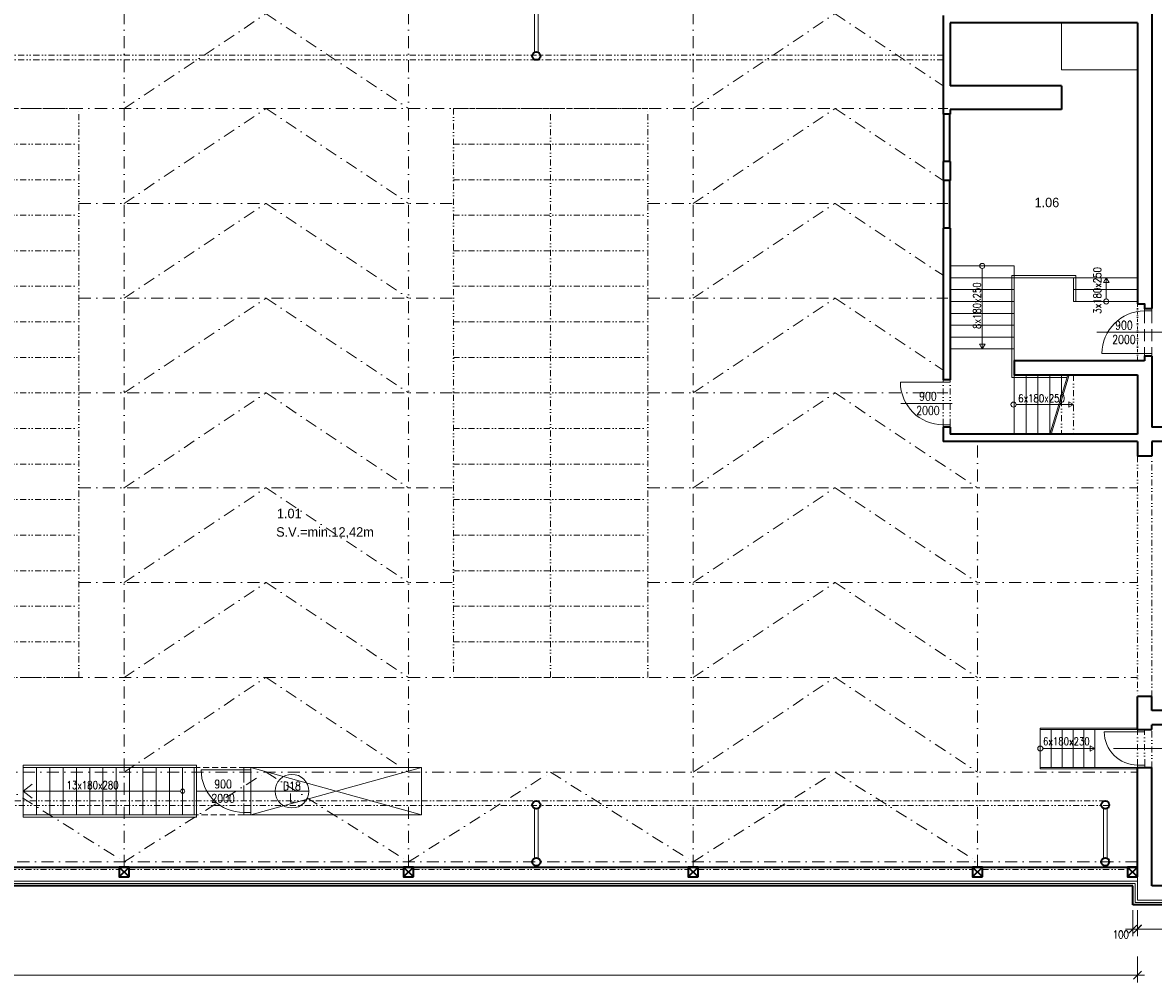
# Model space of a CAD drawing. Header units: millimetres. Extents: x -485339 to 350584, y -2181201 to -313328.
# Tile 25 of 115: x -229878 to -206028, y -1062212 to -1041964. Entities that reach past the tile are written whole.
import ezdxf
from ezdxf.enums import TextEntityAlignment as Align

# ---------------------------------------------------------------- set-up
doc = ezdxf.new("R2010")
doc.units = ezdxf.units.MM
doc.header["$LTSCALE"] = 10
for name, pattern in [('DASHDOT', [25.4, 12.7, -6.35, 0, -6.35]), ('DĚLICÍ2', [15.875, 6.35, -3.175, 0, -3.175, 0, -3.175]), ('ČÁRKOVANÁ', [19.05, 12.7, -6.35]), ('ČÁRKOVANÁ2', [9.525, 6.35, -3.175])]:
    doc.linetypes.add(name, pattern=pattern)
doc.layers.get('Defpoints').update_dxf_attribs({"color": 201})
for name, color, linetype, lineweight in [('N_dveře', 10, 'Continuous', 18), ('N_kóty', 10, 'Continuous', 18), ('N_popis_otvory', 10, 'Continuous', 18), ('N_čáry_obrys', 10, 'Continuous', 35), ('N_čáry_obv.plášt', 212, 'Continuous', 18), ('N_čáry_plné', 10, 'Continuous', 18), ('St__otvory_dveře', 40, 'Continuous', 18), ('St_otvory_okna', 40, 'Continuous', 18), ('St_plocha_místnosti', 250, 'Continuous', 18), ('St_popis', 250, 'Continuous', 18), ('St_popis_otvory', 40, 'Continuous', 18), ('St_sloupy_konstrukce haly', 5, 'Continuous', 35), ('St_sloupy_opláštění_půdorys', 25, 'Continuous', 35), ('St_čáry_nad', 250, 'DĚLICÍ2', 18), ('St_čáry_obrys', 5, 'Continuous', 35), ('St_čáry_osy', 250, 'DASHDOT', 18), ('St_čáry_plné', 250, 'Continuous', 18), ('St_čáry_pod', 250, 'ČÁRKOVANÁ2', 18)]:
    doc.layers.add(name, color=color, linetype=linetype, lineweight=lineweight)
doc.styles.add('Andy', font='txt')
doc.styles.get("Standard").update_dxf_attribs({"font": 'simplex.shx', "width": 0.8})
doc.linetypes.add('IZOLACE', pattern='A,0.0001,-0.1,[134,ltypeshp.shx,S=0.1,R=0,X=-0.1,Y=0],-0.2,[134,ltypeshp.shx,S=0.1,R=180,X=0.1,Y=0],-0.1', length=0.4001)
doc.dimstyles.new('stavebníM100', dxfattribs={"dimtxt": 165, "dimasz": 170, "dimexe": 150, "dimexo": 100, "dimgap": 30, "dimtad": 1, "dimdec": 0, "dimtxsty": 'Standard', "dimblk": 'OBLIQUE', "dimcen": -2.5, "dimdle": 150, "dimclrd": 256, "dimclre": 256, "dimclrt": 256, "dimadec": 4, "dimazin": 0, "dimtfac": 1, "dimtdec": 0, "dimtmove": 2, "dimatfit": 3, "dimldrblk": 'OBLIQUE', "dimfxl": 400, "dimfxlon": 1, "dimlwd": -1, "dimlwe": -1, "dimarcsym": 0})

# ---------------------------------------------------------------- blocks, each defined once
blk = doc.blocks.new('G$C08AFE675')
at = {"layer": 'St_sloupy_konstrukce haly', "color": 250, "lineweight": 18, "ltscale": 2}
for points in [[(-525, 40), (525, 40)], [(-525, -40), (525, -40)]]:
    blk.add_lwpolyline(points, dxfattribs=at)
at = {"layer": 'St_sloupy_konstrukce haly', "ltscale": 2}
for centre in [(-600, 0), (600, 0)]:
    blk.add_circle(centre, 85, dxfattribs=at)
blk = doc.blocks.new('G$C93A3BA26')
at = {"layer": 'St__otvory_dveře', "ltscale": 2}
for points in [[(0, -50), (50, -50), (50, 100), (0, 100)], [(750, -49), (800, -49), (800, 101), (750, 101)]]:
    blk.add_lwpolyline(points, close=True, dxfattribs=at)
at = {"layer": 'St__otvory_dveře', "linetype": 'DĚLICÍ2', "ltscale": 2}
for points in [[(750, 101), (50, 100)], [(750, -49), (50, -50)]]:
    blk.add_lwpolyline(points, dxfattribs=at)
at = {"layer": 'St__otvory_dveře', "color": 0, "ltscale": 2}
blk.add_lwpolyline([(50, -50), (50, -750)], dxfattribs=at)
blk.add_arc((50, -50), 700, 270, 0, dxfattribs=at)
blk = doc.blocks.new('G$CD8A98CDB')
at = {"layer": 'St_sloupy_konstrukce haly', "color": 250, "lineweight": 18, "ltscale": 2}
for points in [[(-825, 0), (825, 0)], [(-825, -80), (825, -80)]]:
    blk.add_lwpolyline(points, dxfattribs=at)
at = {"layer": 'St_sloupy_konstrukce haly', "ltscale": 2}
for centre in [(-900, -40), (900, -40)]:
    blk.add_circle(centre, 85, dxfattribs=at)
blk = doc.blocks.new('G$C0F2906C7')
at = {"layer": 'St_sloupy_opláštění_půdorys', "ltscale": 2}
blk.add_lwpolyline([(-105, -105), (105, -105), (105, 105), (-105, 105)], close=True, dxfattribs=at)
for points in [[(-105, 105), (105, -105)], [(105, 105), (-105, -105)]]:
    blk.add_lwpolyline(points, dxfattribs=at)
blk = doc.blocks.new('G$CCB4D89C1')
at = {"layer": 'St__otvory_dveře', "color": 0, "ltscale": 2}
blk.add_lwpolyline([(450, 0), (450, 900)], dxfattribs=at)
at = {"layer": 'St__otvory_dveře', "linetype": 'DĚLICÍ2', "ltscale": 2}
for points in [[(-450, 0), (450, 0)], [(-450, -150), (450, -150)]]:
    blk.add_lwpolyline(points, dxfattribs=at)
at = {"layer": 'St__otvory_dveře', "ltscale": 2}
for points in [[(500, 0), (450, 0), (450, -150), (500, -150)], [(-450, 0), (-500, 0), (-500, -150), (-450, -150)]]:
    blk.add_lwpolyline(points, close=True, dxfattribs=at)
at = {"layer": 'St__otvory_dveře', "color": 0, "ltscale": 2}
blk.add_arc((450, 0), 900, 90, 180, dxfattribs=at)
blk = doc.blocks.new('G$CE3D3B369')
at = {"layer": 'St_čáry_osy', "linetype": 'ByBlock', "ltscale": 2}
blk.add_lwpolyline([(0, 0), (12000, 0), (12000, 4100), (0, 4100)], close=True, dxfattribs=at)
for points in [[(750, 4100), (750, 0)], [(1500, 4100), (1500, 0)], [(2250, 4100), (2250, 0)], [(3000, 4100), (3000, 0)], [(3750, 4100), (3750, 0)], [(4500, 4100), (4500, 0)], [(5250, 4100), (5250, 0)], [(6000, 4100), (6000, 0)], [(6750, 4100), (6750, 0)], [(7500, 4100), (7500, 0)], [(8250, 4100), (8250, 0)], [(9000, 4100), (9000, 0)], [(9750, 4100), (9750, 0)], [(10500, 4100), (10500, 0)], [(11250, 4100), (11250, 0)], [(0, 2050), (12000, 2050)]]:
    blk.add_lwpolyline(points, dxfattribs=at)
at = {"layer": 'St_čáry_osy', "ltscale": 2}
blk.add_lwpolyline([(12000, 4100), (12000, 0)], dxfattribs=at)
blk = doc.blocks.new('*U2376')
at = {"layer": 'St_čáry_osy', "ltscale": 2}
blk.add_lwpolyline([(-3000, -1945), (-4, -55), (3000, -1945)], dxfattribs=at)
blk = doc.blocks.new('*U2375')
at = {"layer": 'St_čáry_osy', "ltscale": 2}
for p in [(36000, 0), (42000, 0), (48000, 0), (54000, 0)]:
    blk.add_blockref('*U2376', p, dxfattribs=at)
blk = doc.blocks.new('*U2378')
at = {"layer": 'St_čáry_osy', "ltscale": 2}
blk.add_lwpolyline([(-3000, -1000), (-4, 1000), (3000, -1000)], dxfattribs=at)
blk = doc.blocks.new('*U2377')
at = {"layer": 'St_čáry_osy', "ltscale": 2}
for p in [(0, 14000), (12000, 14000), (24000, 14000), (36000, 14000), (0, 12000), (12000, 12000), (24000, 12000), (36000, 12000), (0, 10000), (12000, 10000), (24000, 10000), (36000, 10000), (0, 8000), (12000, 8000), (24000, 8000), (36000, 8000), (0, 6000), (12000, 6000), (24000, 6000), (36000, 6000), (0, 4000), (12000, 4000), (24000, 4000), (36000, 4000), (0, 2000), (12000, 2000), (24000, 2000), (36000, 2000), (0, 0), (12000, 0), (24000, 0), (36000, 0)]:
    blk.add_blockref('*U2378', p, dxfattribs=at)
blk = doc.blocks.new('_OBLIQUE')
at = {"color": 0, "linetype": 'ByBlock'}
blk.add_line((-0.5, -0.5), (0.5, 0.5), dxfattribs=at)
blk = doc.blocks.new('*D2481')
at = {"layer": 'Defpoints', "color": 0, "transparency": 16777216}
for p in [(-206463, -1060478), (-206363, -1060478), (-206463, -1061086)]:
    blk.add_point(p, dxfattribs=at)
at = {"layer": 'N_kóty', "transparency": 16777216}
for p, q in [((-206463, -1060686), (-206463, -1061236)), ((-206363, -1060686), (-206363, -1061236)), ((-206213, -1061086), (-206613, -1061086))]:
    blk.add_line(p, q, dxfattribs=at)
at = {"layer": 'N_kóty', "linetype": 'ByBlock', "transparency": 16777216, "xscale": 170, "yscale": 170, "zscale": 170, "rotation": 180}
blk.add_blockref('_OBLIQUE', (-206463, -1061086), dxfattribs=at)
at = {"layer": 'N_kóty', "linetype": 'ByBlock', "transparency": 16777216, "xscale": 170, "yscale": 170, "zscale": 170}
blk.add_blockref('_OBLIQUE', (-206363, -1061086), dxfattribs=at)
at = {"layer": 'N_kóty', "transparency": 16777216, "insert": (-206715, -1061203), "char_height": 165, "attachment_point": 5}
blk.add_mtext('100', dxfattribs=at)
blk = doc.blocks.new('*D2488')
at = {"layer": 'Defpoints', "color": 0, "transparency": 16777216}
for p in [(-276413, -1060654), (-206363, -1060654), (-206363, -1062062)]:
    blk.add_point(p, dxfattribs=at)
at = {"layer": 'N_kóty', "transparency": 16777216}
for p, q in [((-276413, -1061662), (-276413, -1062212)), ((-206363, -1061662), (-206363, -1062212)), ((-276563, -1062062), (-206213, -1062062))]:
    blk.add_line(p, q, dxfattribs=at)
at = {"layer": 'N_kóty', "linetype": 'ByBlock', "transparency": 16777216, "xscale": 170, "yscale": 170, "zscale": 170, "rotation": 180}
blk.add_blockref('_OBLIQUE', (-276413, -1062062), dxfattribs=at)
at = {"layer": 'N_kóty', "linetype": 'ByBlock', "transparency": 16777216, "xscale": 170, "yscale": 170, "zscale": 170}
blk.add_blockref('_OBLIQUE', (-206363, -1062062), dxfattribs=at)
at = {"layer": 'N_kóty', "transparency": 16777216, "insert": (-241388, -1061949), "char_height": 165, "attachment_point": 5}
blk.add_mtext('70050', dxfattribs=at)
blk = doc.blocks.new('*D2489')
at = {"layer": 'Defpoints', "color": 0, "transparency": 16777216}
for p in [(-206362.74488, -1060477.62675), (-195582.74488, -1060477.62675), (-195582.74488, -1061085.53702)]:
    blk.add_point(p, dxfattribs=at)
at = {"layer": 'N_kóty', "transparency": 16777216}
for p, q in [((-206362.74488, -1060685.53702), (-206362.74488, -1061235.53702)), ((-195582.74488, -1060685.53702), (-195582.74488, -1061235.53702)), ((-206512.74488, -1061085.53702), (-195432.74488, -1061085.53702))]:
    blk.add_line(p, q, dxfattribs=at)
at = {"layer": 'N_kóty', "linetype": 'ByBlock', "transparency": 16777216, "xscale": 170, "yscale": 170, "zscale": 170, "rotation": 180}
blk.add_blockref('_OBLIQUE', (-206362.74488, -1061085.53702), dxfattribs=at)
at = {"layer": 'N_kóty', "linetype": 'ByBlock', "transparency": 16777216, "xscale": 170, "yscale": 170, "zscale": 170}
blk.add_blockref('_OBLIQUE', (-195582.74488, -1061085.53702), dxfattribs=at)
at = {"layer": 'N_kóty', "transparency": 16777216, "insert": (-200972.74488, -1060973.03702), "char_height": 165, "attachment_point": 5}
blk.add_mtext('10780', dxfattribs=at)
blk = doc.blocks.new('*U2699')
at = {"layer": 'St_čáry_plné', "ltscale": 2}
blk.add_line((0, 500), (0, -500), dxfattribs=at)
blk = doc.blocks.new('*U2700')
at = {"layer": 'St_čáry_plné', "lineweight": 18}
for p in [(0, 0), (280, 0), (560, 0), (840, 0), (1120, 0), (1400, 0), (1680, 0), (1960, 0), (2240, 0), (2520, 0), (2800, 0), (3080, 0)]:
    blk.add_blockref('*U2699', p, dxfattribs=at)
blk = doc.blocks.new('G$C4A64DE30')
at = {"layer": 'N_dveře', "ltscale": 2}
blk.add_lwpolyline([(-150, 450), (-1050, 450)], dxfattribs=at)
blk.add_arc((-150, 450), 900, 180, 270, dxfattribs=at)
at = {"layer": 'N_popis_otvory'}
blk.add_lwpolyline([(-1155, 0), (510, 0)], dxfattribs=at)
blk.add_circle((865, 0), 355, dxfattribs=at)
at = {"layer": 'N_čáry_plné'}
blk.add_lwpolyline([(510, 0), (1219, 0)], dxfattribs=at)
at = {"layer": 'St__otvory_dveře', "linetype": 'ČÁRKOVANÁ', "ltscale": 2}
for points in [[(-150, 450), (-150, 500), (0, 500), (0, 450)], [(-150, -500), (-150, -450), (0, -450), (0, -500)]]:
    blk.add_lwpolyline(points, close=True, dxfattribs=at)
for points in [[(-150, 450), (-150, -450)], [(0, 450), (0, -450)]]:
    blk.add_lwpolyline(points, dxfattribs=at)
at = {"layer": 'N_popis_otvory', "width": 0.8}
for s, p in [('D18', (865, 108)), ('L', (865, -139))]:
    blk.add_text(s, height=180, dxfattribs=at).set_placement(p, align=Align.MIDDLE_CENTER)
at = {"layer": 'N_popis_otvory', "insert": (-587, 0), "char_height": 180, "width": 1342.53, "attachment_point": 5}
blk.add_mtext('900\\P2000', dxfattribs=at)

msp = doc.modelspace()

# ---------------------------------------------------------------- linework, layer by layer
at = {"layer": 'N_dveře', "ltscale": 2}
msp.add_lwpolyline([(-206212.7, -1048947.6), (-207112.7, -1048947.6)], dxfattribs=at)
msp.add_arc((-206212.7, -1048947.6), 900, 90, 180, dxfattribs=at)
at = {"layer": 'N_popis_otvory'}
for points in [[(-207217.4, -1048497.6), (-205552.3, -1048497.6)], [(-206865.9, -1057277.6), (-205218.5, -1057277.6)]]:
    msp.add_lwpolyline(points, dxfattribs=at)
at = {"layer": 'N_čáry_obrys', "ltscale": 2}
for points in [[(-206462.7, -1060177.6), (-276112.7, -1060177.6)], [(-206462.7, -1060577.6), (-206462.7, -1060177.6)], [(-195482.7, -1060577.6), (-206462.7, -1060577.6)]]:
    msp.add_lwpolyline(points, dxfattribs=at)
at = {"layer": 'N_čáry_obv.plášt', "linetype": 'IZOLACE', "ltscale": 10}
for points in [[(-206412.7, -1060127.6), (-276462.7, -1060127.6)], [(-206412.7, -1060527.6), (-206412.7, -1060127.6)], [(-195532.7, -1060527.6), (-206412.7, -1060527.6)]]:
    msp.add_lwpolyline(points, dxfattribs=at)
at = {"layer": 'St__otvory_dveře', "linetype": 'ČÁRKOVANÁ', "ltscale": 2}
for points in [[(-206211.9, -1048047.6), (-206212.7, -1048947.6)], [(-206061.9, -1048047.6), (-206062.7, -1048947.6)]]:
    msp.add_lwpolyline(points, dxfattribs=at)
for points in [[(-206211.9, -1048047.6), (-206211.9, -1047997.6), (-206061.9, -1047997.6), (-206061.9, -1048047.6)], [(-206212.7, -1048997.6), (-206212.7, -1048947.6), (-206062.7, -1048947.6), (-206062.7, -1048997.6)]]:
    msp.add_lwpolyline(points, close=True, dxfattribs=at)
at = {"layer": 'St__otvory_dveře', "linetype": 'ČÁRKOVANÁ'}
msp.add_lwpolyline([(-226262.7, -1057677.6), (-225212.7, -1057677.6), (-225212.7, -1058677.6), (-226262.7, -1058677.6)], dxfattribs=at)
at = {"layer": 'St_otvory_okna', "ltscale": 2}
for points in [[(-210437.7, -1044897.6), (-210437.7, -1043897.6)], [(-210337.7, -1044897.6), (-210337.7, -1043897.6)], [(-210437.7, -1046297.6), (-210437.7, -1045297.6)], [(-210337.7, -1046297.6), (-210337.7, -1045297.6)]]:
    msp.add_lwpolyline(points, dxfattribs=at)
at = {"layer": 'St_popis_otvory'}
msp.add_lwpolyline([(-211352, -1049997.6), (-210270.7, -1049997.6)], dxfattribs=at)
at = {"layer": 'St_sloupy_konstrukce haly', "ltscale": 2}
msp.add_lwpolyline([(-276112.7, -1059777.6), (-206362.7, -1059777.6)], dxfattribs=at)
at = {"layer": 'St_čáry_nad', "ltscale": 2}
for points in [[(-210462.7, -1042652.6), (-275737.7, -1042652.6)], [(-210462.7, -1042752.6), (-275737.7, -1042752.6)], [(-207712.7, -1049397.6), (-207712.7, -1050647.6)], [(-207962.7, -1049928.6), (-207962.7, -1050647.6)], [(-206362.7, -1051107.6), (-206362.7, -1056177.6)], [(-206062.7, -1056177.6), (-206062.7, -1051107.6)], [(-206062.7, -1057677.6), (-206062.7, -1056877.6)], [(-207042.7, -1058382.6), (-275737.7, -1058382.6)], [(-206959.1, -1058482.6), (-275737.7, -1058482.6)], [(-233632.7, -1059832.6), (-227842.7, -1059832.6)], [(-227632.7, -1059832.6), (-221842.7, -1059832.6)], [(-221632.7, -1059832.6), (-215842.7, -1059832.6)], [(-215632.7, -1059832.6), (-209842.7, -1059832.6)], [(-209632.7, -1059832.6), (-206572.7, -1059832.6)]]:
    msp.add_lwpolyline(points, dxfattribs=at)
at = {"layer": 'St_čáry_nad'}
msp.add_lwpolyline([(-206362.7, -1047897.6), (-206362.7, -1049097.6)], dxfattribs=at)
at = {"layer": 'St_čáry_obrys', "ltscale": 2}
for points in [[(-206062.7, -1040717.6), (-206062.7, -1047997.6)], [(-210462.7, -1041817.6), (-210462.7, -1043897.6)], [(-210312.7, -1041967.6), (-210312.7, -1043297.6)], [(-206362.7, -1041967.6), (-210312.7, -1041967.6)], [(-206362.7, -1041967.6), (-206362.7, -1047897.6)], [(-207962.7, -1043297.6), (-210312.7, -1043297.6)], [(-207962.7, -1043297.6), (-207962.7, -1043797.6)], [(-210312.7, -1043897.6), (-210462.7, -1043897.6)], [(-210312.7, -1043797.6), (-210312.7, -1043897.6)], [(-207962.7, -1043797.6), (-210312.7, -1043797.6)], [(-210462.7, -1044897.6), (-210462.7, -1045297.6)], [(-210312.7, -1044897.6), (-210462.7, -1044897.6)], [(-210312.7, -1044897.6), (-210312.7, -1045297.6)], [(-210312.7, -1045297.6), (-210462.7, -1045297.6)], [(-210462.7, -1046297.6), (-210462.7, -1049497.6)], [(-210312.7, -1046297.6), (-210462.7, -1046297.6)], [(-210312.7, -1046297.6), (-210312.7, -1049497.6)], [(-206212.7, -1049097.6), (-208962.7, -1049097.6), (-208962.7, -1049397.6), (-206362.7, -1049397.6)], [(-206062.7, -1048997.6), (-206062.7, -1050497.6)], [(-210312.7, -1049497.6), (-210462.7, -1049497.6)], [(-206362.7, -1049397.6), (-206362.7, -1050647.6)], [(-210462.7, -1050497.6), (-210462.7, -1050797.6)], [(-210312.7, -1050497.6), (-210462.7, -1050497.6)], [(-210312.7, -1050497.6), (-210312.7, -1050647.6)], [(-195882.7, -1050497.6), (-206062.7, -1050497.6)], [(-206362.7, -1050797.6), (-210462.7, -1050797.6)], [(-206362.7, -1050647.6), (-210312.7, -1050647.6)], [(-206362.7, -1050797.6), (-206362.7, -1051107.6)], [(-204648, -1050797.6), (-206062.7, -1050797.6)], [(-206062.7, -1050797.6), (-206062.7, -1051107.6)], [(-206062.7, -1051107.6), (-206362.7, -1051107.6)], [(-206362.7, -1056877.6), (-206362.7, -1056177.6)], [(-206062.7, -1056177.6), (-206362.7, -1056177.6)], [(-206062.7, -1056477.6), (-206062.7, -1056177.6)], [(-195882.7, -1056477.6), (-206062.7, -1056477.6)], [(-206062.7, -1056877.6), (-206062.7, -1056777.6)], [(-195882.7, -1056777.6), (-206062.7, -1056777.6)], [(-206362.7, -1056877.6), (-206062.7, -1056877.6)], [(-206362.7, -1059987.6), (-206362.7, -1057677.6)], [(-206362.7, -1057677.6), (-206062.7, -1057677.6)], [(-206062.7, -1060177.6), (-206062.7, -1057677.6)], [(-195882.7, -1060177.6), (-206062.7, -1060177.6)]]:
    msp.add_lwpolyline(points, dxfattribs=at)
at = {"layer": 'St_čáry_obrys'}
for points in [[(-206362.7, -1047897.6), (-206212.7, -1047897.6), (-206211.9, -1047997.6), (-206061.9, -1047997.6)], [(-206061.9, -1048997.6), (-206212.7, -1048997.6), (-206212.7, -1049097.6)]]:
    msp.add_lwpolyline(points, dxfattribs=at)
at = {"layer": 'St_čáry_osy', "ltscale": 2}
for points in [[(-227737.7, -1059777.6), (-227737.7, -1011656.9)], [(-221737.7, -1059777.6), (-221737.7, -1011656.9)], [(-215737.7, -1059777.6), (-215737.7, -1011656.9)], [(-215737.7, -1043777.6), (-212742, -1041777.6), (-210462.7, -1043295)], [(-276112.7, -1043777.6), (-210362.7, -1043777.6)], [(-215737.7, -1045777.6), (-212742, -1043777.6), (-210462.7, -1045295)], [(-228692, -1045777.6), (-220792, -1045777.6)], [(-216692, -1045777.6), (-210362.7, -1045777.6)], [(-215737.7, -1047777.6), (-212742, -1045777.6), (-210462.7, -1047295)], [(-228692, -1047777.6), (-220792, -1047777.6)], [(-216692, -1047777.6), (-210362.7, -1047777.6)], [(-215737.7, -1049777.6), (-212742, -1047777.6), (-210462.7, -1049295)], [(-228692, -1049777.6), (-220792, -1049777.6)], [(-216692, -1049777.6), (-210363.3, -1049777.6)], [(-215737.7, -1051777.6), (-212742, -1049777.6), (-209737.7, -1051777.6)], [(-209737.7, -1059777.6), (-209737.7, -1050797.6)], [(-228692, -1051777.6), (-220792, -1051777.6)], [(-216692, -1051777.6), (-206362.7, -1051777.6)], [(-215737.7, -1053777.6), (-212742, -1051777.6), (-209737.7, -1053777.6)], [(-228692, -1053777.6), (-220792, -1053777.6)], [(-216692, -1053777.6), (-206362.7, -1053777.6)], [(-215737.7, -1055777.6), (-212742, -1053777.6), (-209737.7, -1055777.6)], [(-276112.7, -1055777.6), (-206362.7, -1055777.6)], [(-215737.7, -1057777.6), (-212742, -1055777.6), (-209737.7, -1057777.6)], [(-276112.7, -1057777.6), (-206362.7, -1057777.6)], [(-206362.7, -1059667.6), (-275957.7, -1059667.6)]]:
    msp.add_lwpolyline(points, dxfattribs=at)
at = {"layer": 'St_čáry_plné', "ltscale": 2}
for p, q in [((-208412.7, -1056847.6), (-206362.7, -1056847.6)), ((-207262.7, -1056877.6), (-207262.7, -1057677.6)), ((-207262.7, -1056877.6), (-206362.7, -1056877.6)), ((-229862.7, -1057627.6), (-229862.7, -1058727.6)), ((-226262.7, -1057677.6), (-229862.7, -1057677.6)), ((-226262.7, -1058677.6), (-226262.7, -1057677.6)), ((-208412.7, -1057707.6), (-206362.7, -1057707.6)), ((-207262.7, -1057677.6), (-206362.7, -1057677.6)), ((-229862.7, -1058677.6), (-226262.7, -1058677.6))]:
    msp.add_line(p, q, dxfattribs=at)
for points in [[(-207962.7, -1042963.4), (-207962.7, -1041967.6)], [(-207962.7, -1042963.4), (-206362.7, -1042963.4)], [(-210462.7, -1044897.6), (-210462.7, -1043897.6)], [(-210312.7, -1043897.6), (-210312.7, -1044897.6)], [(-210462.7, -1046297.6), (-210462.7, -1045297.6)], [(-210312.7, -1045297.6), (-210312.7, -1046297.6)], [(-208962.7, -1047097.6), (-210312.7, -1047097.6)], [(-209637.7, -1047152.2), (-209637.7, -1048847.6)], [(-208962.7, -1047097.6), (-208962.7, -1049147.6)], [(-206362.7, -1047347.6), (-210312.7, -1047347.6)], [(-209012.7, -1047297.6), (-209012.7, -1049447.6)], [(-207662.7, -1047297.6), (-209012.7, -1047297.6)], [(-207712.7, -1047347.6), (-207712.7, -1047847.6)], [(-207662.7, -1047297.6), (-207662.7, -1047847.6)], [(-207021.9, -1047793.1), (-207021.9, -1047347.6)], [(-208962.7, -1047597.6), (-210312.7, -1047597.6)], [(-208962.7, -1047597.6), (-210312.7, -1047597.6)], [(-206362.7, -1047597.6), (-207712.7, -1047597.6)], [(-208962.7, -1047847.6), (-210312.7, -1047847.6)], [(-208962.7, -1047847.6), (-210312.7, -1047847.6)], [(-206362.7, -1047847.6), (-207712.7, -1047847.6)], [(-208962.7, -1048097.6), (-210312.7, -1048097.6)], [(-208962.7, -1048347.6), (-210312.7, -1048347.6)], [(-208962.7, -1048597.6), (-210312.7, -1048597.6)], [(-208962.7, -1048847.6), (-210312.7, -1048847.6)], [(-209012.7, -1049447.6), (-207847.8, -1049447.6)], [(-208962.7, -1049397.6), (-208962.7, -1050647.6)], [(-208712.7, -1049397.6), (-208712.7, -1050647.6)], [(-208462.7, -1049397.6), (-208462.7, -1050647.6)], [(-208212.7, -1049397.6), (-208212.7, -1050647.6)], [(-208212.7, -1050647.6), (-207832.6, -1049397.6)], [(-208181.4, -1050647.6), (-207801.3, -1049397.6)], [(-207962.7, -1049397.6), (-207962.7, -1049825.5)], [(-208922.8, -1050022.6), (-207712.7, -1050019.7)], [(-208412.7, -1056847.6), (-208412.7, -1057707.6)], [(-208182.7, -1056877.6), (-208412.7, -1056877.6), (-208412.7, -1057677.6), (-208182.7, -1057677.6)], [(-207952.7, -1056877.6), (-208182.7, -1056877.6), (-208182.7, -1057677.6), (-207952.7, -1057677.6)], [(-207722.7, -1056877.6), (-207952.7, -1056877.6), (-207952.7, -1057677.6), (-207722.7, -1057677.6)], [(-207492.7, -1056877.6), (-207722.7, -1056877.6), (-207722.7, -1057677.6), (-207492.7, -1057677.6)], [(-207262.7, -1056877.6), (-207492.7, -1056877.6), (-207492.7, -1057677.6), (-207262.7, -1057677.6)], [(-208358.2, -1057277.6), (-207262.7, -1057277.6)], [(-229862.7, -1058727.6), (-226212.7, -1058727.6), (-226212.7, -1057627.6), (-229862.7, -1057627.6)], [(-206362.7, -1060077.6), (-276112.7, -1060077.6)], [(-206362.7, -1060477.6), (-206362.7, -1059987.6)], [(-195582.7, -1060477.6), (-206362.7, -1060477.6)]]:
    msp.add_lwpolyline(points, dxfattribs=at)
for points in [[(-207021.9, -1047347.6), (-207080.4, -1047449.1), (-206963.3, -1047449.1)], [(-209637.7, -1048847.6), (-209696.3, -1048746.2), (-209579.2, -1048746.2)], [(-207712.7, -1050019.7), (-207814.2, -1050078.3), (-207814.2, -1049961.2)], [(-207262.7, -1057277.6), (-207364.2, -1057219.1), (-207364.2, -1057336.2)], [(-221462.7, -1058677.6), (-221462.7, -1057677.6), (-225062.7, -1057677.6), (-225062.7, -1058677.6)]]:
    msp.add_lwpolyline(points, close=True, dxfattribs=at)
at = {"layer": 'St_čáry_plné', "lineweight": 18}
for points in [[(-226262.7, -1057677.6), (-226262.7, -1058677.6)], [(-225062.7, -1057677.6), (-221462.7, -1058677.6)], [(-221462.7, -1057677.6), (-225062.7, -1058677.6)], [(-229862.7, -1058177.6), (-229677.6, -1058029.9)], [(-226547, -1058177.6), (-229862.7, -1058177.6)], [(-229862.7, -1058177.6), (-229677.6, -1058325.4)]]:
    msp.add_lwpolyline(points, dxfattribs=at)
at = {"layer": 'St_čáry_plné', "ltscale": 2}
for centre in [(-209637.7, -1047097.6), (-207021.9, -1047847.6), (-208977.4, -1050022.6), (-208412.7, -1057277.6)]:
    msp.add_circle(centre, 54.6, dxfattribs=at)
at = {"layer": 'St_čáry_plné', "lineweight": 18}
msp.add_circle((-226502.7, -1058177.6), 44.2, dxfattribs=at)
at = {"layer": 'St_čáry_pod', "ltscale": 2}
for points in [[(-206212.7, -1047897.6), (-206362.7, -1047897.6)], [(-206212.7, -1047897.6), (-206212.7, -1047997.6)], [(-206212.7, -1047997.6), (-206062.7, -1047997.6)], [(-206212.7, -1048997.6), (-206212.7, -1049097.6)], [(-206212.7, -1048997.6), (-206062.7, -1048997.6)], [(-206212.7, -1049097.6), (-206212.7, -1049097.6)]]:
    msp.add_lwpolyline(points, dxfattribs=at)

# ---------------------------------------------------------------- block references
at = {"layer": 'N_dveře', "ltscale": 2, "rotation": 270}
msp.add_blockref('G$C93A3BA26', (-206312.7, -1056877.6), dxfattribs=at)
at = {"layer": 'St__otvory_dveře', "ltscale": 2, "rotation": 90}
msp.add_blockref('G$CCB4D89C1', (-210463.1, -1049997.6), dxfattribs=at)
at = {"layer": 'St__otvory_dveře', "lineweight": 18}
msp.add_blockref('G$C4A64DE30', (-225062.7, -1058177.6), dxfattribs=at)
at = {"layer": 'St_sloupy_konstrukce haly', "ltscale": 2, "rotation": 90}
for name, p in [('G$CD8A98CDB', (-219082.7, -1041767.6)), ('G$C08AFE675', (-219042.7, -1059067.6)), ('G$C08AFE675', (-207042.7, -1059067.6))]:
    msp.add_blockref(name, p, dxfattribs=at)
at = {"layer": 'St_sloupy_opláštění_půdorys', "ltscale": 2, "rotation": 90}
for p in [(-227737.7, -1059882.6), (-221737.7, -1059882.6), (-215737.7, -1059882.6), (-209737.7, -1059882.6), (-206467.7, -1059882.6)]:
    msp.add_blockref('G$C0F2906C7', p, dxfattribs=at)
at = {"layer": 'St_čáry_nad', "ltscale": 2, "rotation": 90}
for p in [(-228692, -1055777.6), (-216692, -1055777.6)]:
    msp.add_blockref('G$CE3D3B369', p, dxfattribs=at)
at = {"layer": 'St_čáry_osy', "ltscale": 2}
for name, p in [('*U2377', (-260737.7, -1056777.6)), ('*U2375', (-266737.7, -1057722.6))]:
    msp.add_blockref(name, p, dxfattribs=at)
at = {"layer": 'St_čáry_plné', "lineweight": 18}
msp.add_blockref('*U2700', (-229582.7, -1058177.6), dxfattribs=at)

# ---------------------------------------------------------------- texts
at = {"layer": 'Defpoints', "ltscale": 2, "style": 'Andy'}
msp.add_text('S.V.=min.12,42m', height=200, dxfattribs=at).set_placement((-224529.9, -1052809.4))
at = {"layer": 'N_popis_otvory', "insert": (-206649, -1048497.6), "char_height": 180, "width": 1342.526, "attachment_point": 5}
msp.add_mtext('900\\P2000', dxfattribs=at)
at = {"layer": 'St_plocha_místnosti', "ltscale": 2, "style": 'Andy'}
for s, p in [('1.06', (-208534.2, -1045858.6)), ('1.01', (-224513.8, -1052419.9))]:
    msp.add_text(s, height=200, dxfattribs=at).set_placement(p)
at = {"layer": 'St_popis', "ltscale": 2, "width": 0.8}
for s, p in [('3x180x250', (-207126.2, -1048105.9)), ('8x180x250', (-209667.1, -1048427.1))]:
    msp.add_text(s, height=165, rotation=90, dxfattribs=at).set_placement(p)
for s, p in [('6x180x250', (-208878.7, -1049971.9)), ('6x180x230', (-208355.7, -1057210.6)), ('13x180x280', (-228950.5, -1058132.6))]:
    msp.add_text(s, height=165, dxfattribs=at).set_placement(p)
at = {"layer": 'St_popis_otvory', "insert": (-210783.6, -1049997.6), "char_height": 180, "width": 1342.526, "attachment_point": 5}
msp.add_mtext('900\\P2000', dxfattribs=at)

# ---------------------------------------------------------------- dimensions: what is measured, and where the dimension line sits
at = {"layer": 'N_kóty'}
dim = msp.add_linear_dim(base=(-206462.7, -1061085.5), p1=(-206362.7, -1060477.6), p2=(-206462.7, -1060477.6), dimstyle='stavebníM100', dxfattribs=at)
dim.commit()
dim.dimension.update_dxf_attribs({"geometry": '*D2481', "text_midpoint": (-206715.2, -1061203.2), "dimtype": 160})
for base, p1, p2, picture, middle in [((-195582.7, -1061085.5), (-206362.7, -1060477.6), (-195582.7, -1060477.6), '*D2489', (-200972.7, -1060973)), ((-206362.7, -1062061.7), (-276412.7, -1060653.8), (-206362.7, -1060653.8), '*D2488', (-241387.7, -1061949.2))]:
    dim = msp.add_linear_dim(base=base, p1=p1, p2=p2, dimstyle='stavebníM100', dxfattribs=at)
    dim.commit()
    dim.dimension.update_dxf_attribs({"geometry": picture, "text_midpoint": middle})

doc.saveas('drawing.dxf')
